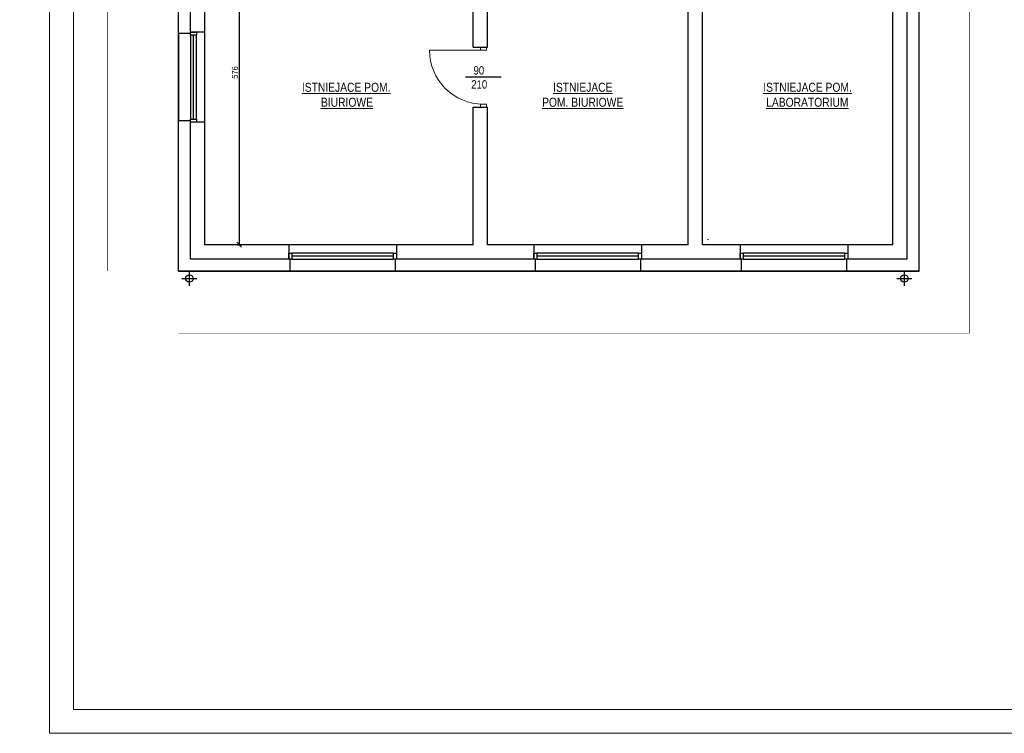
# Model space of a CAD drawing. Header units: millimetres. Extents: x 17147 to 52214, y -18116 to -4632.
# Tile 22 of 186: x 21397 to 23043, y -7502 to -6310. Entities that reach past the tile are written whole.
import ezdxf

# ---------------------------------------------------------------- set-up
doc = ezdxf.new("R2010")
doc.units = ezdxf.units.MM
doc.layers.get('Defpoints').update_dxf_attribs({"color": 6})
for name, color, linetype, lineweight in [('A-opis', 130, 'Continuous', 9), ('A-wymiar', 177, 'Continuous', 0), ('A_DRZWI-OKNA', 4, 'Continuous', 13), ('A_SCIANA_ISTN', 253, 'Continuous', 25), ('a_wyposażenie koncepcja', 8, 'Continuous', 15), ('elewacja C', 253, 'Continuous', 0)]:
    doc.layers.add(name, color=color, linetype=linetype, lineweight=lineweight)
doc.layers.add('r-ramka', color=7, linetype='Continuous', lineweight=0, true_color=0x727169)
doc.styles.get("Standard").update_dxf_attribs({"font": 'ARIALN.TTF'})
doc.styles.add('wymiary', font='ARIALN.TTF')
doc.dimstyles.new('anka 50', dxfattribs={"dimtxt": 10, "dimasz": 8, "dimexe": 4, "dimexo": 0.0625, "dimgap": 2, "dimtad": 1, "dimdec": 0, "dimzin": 0, "dimdsep": 46, "dimtxsty": 'Standard', "dimblk": 'OBLIQUE', "dimcen": 0.09, "dimclrt": 7, "dimadec": 0, "dimazin": 0, "dimtfac": 1, "dimtdec": 0, "dimtix": 1, "dimtofl": 0, "dimtmove": 0, "dimatfit": 3, "dimldrblk": 'OBLIQUE', "dimfxl": 4, "dimfxlon": 1, "dimtfill": 1, "dimtolj": 1, "dimtzin": 0, "dimarcsym": 0})

# ---------------------------------------------------------------- blocks, each defined once
blk = doc.blocks.new('drzwi 900')
at = {"layer": 'A_DRZWI-OKNA'}
for p, q in [((109811.7, -36602.2), (109901.7, -36602.2)), ((109781.7, -36647.2), (109841.7, -36647.2))]:
    blk.add_line(p, q, dxfattribs=at)
for points in [[(109806.7, -36597.2), (109806.7, -36602.2), (109816.7, -36602.2), (109816.7, -36597.2)], [(109806.7, -36692.2), (109806.7, -36697.2), (109816.7, -36697.2), (109816.7, -36692.2)]]:
    blk.add_lwpolyline(points, close=True, dxfattribs=at)
blk.add_arc((109811.7, -36602.2), 90, 270, 0, dxfattribs=at)
blk = doc.blocks.new('LOGO')
at = {"layer": 'elewacja C', "color": 7, "insert": (9846.9, 18042.5), "char_height": 20, "attachment_point": 1}
blk.add_mtext_dynamic_manual_height_columns('\\pi539.21;{\\fCalibri|b0|i0|c0|p34;\\H4x;CREO PROJEKT\\H1.25x;\\P\\pi434.09;\\H0.22x;Usługi Projektowe i Nadzory Budowlane    mgr inż. Anna Bonikowska\\P\\pi409.92;ul. Brzozowa 16, 11-700 Mrągowo    NIP 742 211 62 72    tel. 69764044\\fArial|b0|i0|c238|p34;4}', width=1826.244, gutter_width=12.5, heights=[0], dxfattribs=at)
blk = doc.blocks.new('_OBLIQUE')
at = {"color": 0, "linetype": 'ByBlock'}
blk.add_line((-0.5, -0.5), (0.5, 0.5), dxfattribs=at)
blk = doc.blocks.new('*D900')
at = {"layer": 'A-wymiar', "color": 0, "lineweight": -2, "transparency": 16777216}
for p, q in [((21760, -6110.1), (21768, -6110.1)), ((21764, -6110.1), (21764, -6685.6)), ((21760, -6685.6), (21768, -6685.6))]:
    blk.add_line(p, q, dxfattribs=at)
at = {"layer": 'Defpoints', "color": 0, "transparency": 16777216}
for p in [(21706.5, -6110.1), (21706.5, -6685.6), (21764, -6685.6)]:
    blk.add_point(p, dxfattribs=at)
at = {"layer": 'A-wymiar', "color": 0, "lineweight": -2, "transparency": 16777216, "xscale": 8, "yscale": 8, "zscale": 8}
for p, rotation in [((21764, -6110.1), 90), ((21764, -6685.6), 270)]:
    blk.add_blockref('_OBLIQUE', p, dxfattribs=dict(at, rotation=rotation))
at = {"layer": 'A-wymiar', "color": 7, "transparency": 16777216, "insert": (21756.9, -6397.9), "char_height": 10, "attachment_point": 5, "rotation": 90, "bg_fill": 3, "box_fill_scale": 1.1, "bg_fill_color": 256, "bg_fill_true_color": 13158600, "bg_fill_transparency": 0}
blk.add_mtext('\\A1;576', dxfattribs=at)

msp = doc.modelspace()

# ---------------------------------------------------------------- linework, layer by layer
at = {"layer": 'A-opis', "color": 251, "true_color": 0x616161, "const_width": 1}
for points in [[(21543.8, -4788.6), (21543.8, -6729.6)], [(25388.7, -6272.1), (22984.1, -6272.1), (22984.1, -6833.4), (21662.5, -6833.4)]]:
    msp.add_lwpolyline(points, dxfattribs=at)
at = {"layer": 'A_SCIANA_ISTN'}
for p, q in [((21662.5, -6729.6), (21662.5, -6110.1)), ((21682.5, -6332.9), (21682.5, -6110.1)), ((21706.5, -6330.9), (21706.5, -6110.1)), ((22155, -6355.9), (22155, -6110.1)), ((22179, -6355.9), (22179, -6110.1)), ((22538, -6685.6), (22538, -6110.1)), ((22856, -6685.6), (22856, -6110.1)), ((22880, -6709.6), (22880, -6110.1)), ((22900, -6729.6), (22900, -6141.1)), ((22514, -6685.6), (22514, -6278.1)), ((21662.5, -6332.9), (21662.5, -6478.9)), ((21682.5, -6332.9), (21662.5, -6332.9)), ((21706.5, -6330.9), (21682.5, -6330.9)), ((21706.5, -6480.9), (21706.5, -6330.9)), ((22155, -6355.9), (22179, -6355.9)), ((22155, -6455.9), (22179, -6455.9)), ((22155, -6685.6), (22155, -6455.9)), ((22179, -6685.6), (22179, -6455.9)), ((21682.5, -6478.9), (21662.5, -6478.9)), ((21682.5, -6709.6), (21682.5, -6478.9)), ((21706.5, -6480.9), (21682.5, -6480.9)), ((21706.5, -6685.6), (21706.5, -6480.9)), ((21846.8, -6685.6), (21706.5, -6685.6)), ((21846.8, -6685.6), (21846.8, -6709.6)), ((22026.8, -6685.6), (21846.8, -6685.6)), ((22026.8, -6685.6), (22026.8, -6709.6)), ((22155, -6685.6), (22026.8, -6685.6)), ((22256.5, -6685.6), (22179, -6685.6)), ((22436.5, -6685.6), (22256.5, -6685.6)), ((22256.5, -6685.6), (22256.5, -6709.6)), ((22436.5, -6685.6), (22436.5, -6709.6)), ((22514, -6685.6), (22436.5, -6685.6)), ((22601, -6685.6), (22538, -6685.6)), ((22601, -6685.6), (22601, -6709.6)), ((22781, -6685.6), (22601, -6685.6)), ((22856, -6685.6), (22781, -6685.6)), ((22781, -6685.6), (22781, -6709.6)), ((21848.8, -6709.6), (21682.5, -6709.6)), ((21848.8, -6709.6), (21848.8, -6729.6)), ((22024.8, -6709.6), (22024.8, -6729.6)), ((22258.5, -6709.6), (22024.8, -6709.6)), ((22258.5, -6709.6), (22258.5, -6729.6)), ((22434.5, -6709.6), (22434.5, -6729.6)), ((22603, -6709.6), (22434.5, -6709.6)), ((22603, -6709.6), (22603, -6729.6)), ((22880, -6709.6), (22779, -6709.6)), ((22779, -6709.6), (22779, -6729.6)), ((21848.8, -6729.6), (21662.5, -6729.6)), ((22900, -6729.6), (21662.5, -6729.6)), ((21662.5, -6729.6), (22900, -6729.6)), ((21668.3, -6742.1), (21693.3, -6742.1)), ((21680.8, -6754.6), (21680.8, -6729.6)), ((21848.8, -6729.6), (22024.8, -6729.6)), ((22258.5, -6729.6), (22024.8, -6729.6)), ((22258.5, -6729.6), (22434.5, -6729.6)), ((22603, -6729.6), (22434.5, -6729.6)), ((22603, -6729.6), (22779, -6729.6)), ((22900, -6729.6), (22779, -6729.6)), ((22863, -6742.1), (22888, -6742.1)), ((22875.5, -6754.6), (22875.5, -6729.6))]:
    msp.add_line(p, q, dxfattribs=at)
at = {"layer": 'A_SCIANA_ISTN', "color": 4}
for p, q in [((21687.5, -6475.9), (21687.5, -6335.9)), ((22021.8, -6704.6), (21851.8, -6704.6)), ((22431.5, -6704.6), (22261.5, -6704.6)), ((22776, -6704.6), (22606, -6704.6))]:
    msp.add_line(p, q, dxfattribs=at)
at = {"layer": 'A_SCIANA_ISTN'}
msp.add_lwpolyline([(22900, -6729.6), (22900, -6729.6), (22900, -6141.1)], dxfattribs=at)
at = {"layer": 'A_SCIANA_ISTN', "color": 4}
for points in [[(21682.5, -6335.9), (21682.5, -6330.9), (21692.5, -6330.9), (21692.5, -6335.9)], [(21692.5, -6475.9), (21692.5, -6335.9), (21682.5, -6335.9), (21682.5, -6475.9)], [(21682.5, -6480.9), (21682.5, -6475.9), (21692.5, -6475.9), (21692.5, -6480.9)], [(21851.8, -6709.6), (21846.8, -6709.6), (21846.8, -6699.6), (21851.8, -6699.6)], [(22021.8, -6699.6), (21851.8, -6699.6), (21851.8, -6709.6), (22021.8, -6709.6)], [(22026.8, -6709.6), (22021.8, -6709.6), (22021.8, -6699.6), (22026.8, -6699.6)], [(22261.5, -6709.6), (22256.5, -6709.6), (22256.5, -6699.6), (22261.5, -6699.6)], [(22431.5, -6699.6), (22261.5, -6699.6), (22261.5, -6709.6), (22431.5, -6709.6)], [(22436.5, -6709.6), (22431.5, -6709.6), (22431.5, -6699.6), (22436.5, -6699.6)], [(22606, -6709.6), (22601, -6709.6), (22601, -6699.6), (22606, -6699.6)], [(22776, -6699.6), (22606, -6699.6), (22606, -6709.6), (22776, -6709.6)], [(22781, -6709.6), (22776, -6709.6), (22776, -6699.6), (22781, -6699.6)]]:
    msp.add_lwpolyline(points, close=True, dxfattribs=at)
for points in [[(21682.5, -6330.9), (21692.5, -6330.9)], [(21846.8, -6709.6), (21846.8, -6699.6)], [(22256.5, -6709.6), (22256.5, -6699.6)], [(22601, -6709.6), (22601, -6699.6)]]:
    msp.add_lwpolyline(points, dxfattribs=at)
at = {"layer": 'A_SCIANA_ISTN', "color": 0}
msp.add_lwpolyline([(22202, -6405.9), (22142, -6405.9)], dxfattribs=at)
at = {"layer": 'A_SCIANA_ISTN'}
for centre in [(21680.8, -6742.1), (22875.5, -6742.1)]:
    msp.add_circle(centre, 6.25, dxfattribs=at)
at = {"layer": 'a_wyposażenie koncepcja'}
msp.add_arc((22547, -6675.6), 1.8, 236.4427, 303.5573, dxfattribs=at)
at = {"layer": 'r-ramka'}
for points in [[(25447.2, -7501.8), (25447.2, -4731.8), (21447.2, -4731.8), (21447.2, -7501.8), (25447.2, -7501.8), (25447.2, -4731.8)], [(25407.2, -7461.8), (25407.2, -4771.8), (21487.2, -4771.8), (21487.2, -7461.8), (25407.2, -7461.8), (25407.2, -4771.8)]]:
    msp.add_lwpolyline(points, dxfattribs=at)

# ---------------------------------------------------------------- block references
at = {"layer": 'A_SCIANA_ISTN', "xscale": -1}
msp.add_blockref('drzwi 900', (131983.7, 30241.3), dxfattribs=at)
at = {"layer": 'r-ramka', "color": 30, "xscale": 0.3716075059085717, "yscale": 0.3716075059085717, "zscale": 0.3716075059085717}
msp.add_blockref('LOGO', (16796, -13381.7), dxfattribs=at)

# ---------------------------------------------------------------- texts
at = {"layer": 'A-opis', "color": 156, "true_color": 0x0f468a, "char_height": 15, "attachment_point": 1, "style": 'wymiary'}
for s, insert in [('\\pi53.498;{\\LISTNIEJACE POM.\\P\\pi80.577; BIURIOWE}', (21815.3, -6415.2)), ('\\pi77.573;{\\LISTNIEJACE \\P\\pi59.274;POM. BIURIOWE}', (22210.9, -6415.2)), ('\\pi53.498;{\\LISTNIEJACE POM. \\P\\pi58.46;LABORATORIUM}', (22586.2, -6415.2))]:
    msp.add_mtext_dynamic_manual_height_columns(s, width=251.88, gutter_width=12.5, heights=[0], dxfattribs=dict(at, insert=insert))
at = {"layer": 'A_SCIANA_ISTN', "insert": (22151.7, -6387.5), "char_height": 12, "attachment_point": 1}
msp.add_mtext_dynamic_manual_height_columns(' {\\H1.1667x;90\\P210}', width=80.531, gutter_width=508.2, heights=[0], dxfattribs=at)

# ---------------------------------------------------------------- next in the draw order: dimensions: what is measured, and where the dimension line sits
at = {"layer": 'A-wymiar'}
dim = msp.add_linear_dim(base=(21763.9932753, -6685.6097936), p1=(21706.5175462, -6110.1097936), p2=(21706.5175462, -6685.6097936), angle=90, dimstyle='anka 50', override={"dimtmove": 1}, dxfattribs=at)
dim.commit()
dim.dimension.update_dxf_attribs({"geometry": '*D900', "text_midpoint": (21756.8875454, -6397.8597936)})

doc.saveas('drawing.dxf')
